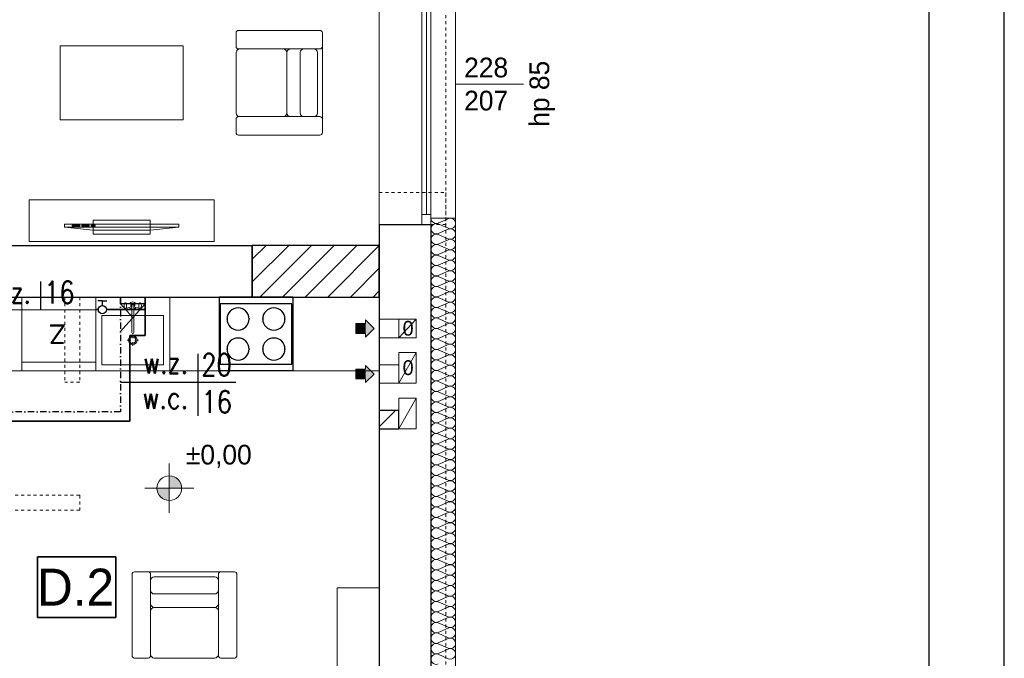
# Model space of a CAD drawing. Extents: x -220312 to -8310, y -91840 to 81907.
# Tile 52 of 128: x -166760 to -158770, y -6879 to -1693. Entities that reach past the tile are written whole.
import ezdxf

# ---------------------------------------------------------------- set-up
doc = ezdxf.new("R2010")
doc.units = 0
doc.header["$MEASUREMENT"] = 0
doc.set_wipeout_variables(frame=1)
doc.linetypes.add('DASHDOT', pattern=[1, 0.5, -0.25, 0, -0.25])
doc.linetypes.add('Hidden Line', pattern=[50, 25, -25])
for name, color, linetype in [('#armatura', 7, 'Continuous'), ('#kan_san-op', 34, 'Continuous'), ('BATERIA', 3, 'Continuous'), ('srednice', 3, 'Continuous')]:
    doc.layers.add(name, color=color, linetype=linetype)
for name, color, linetype, lineweight in [('#ks', 34, 'Continuous', 30), ('Arch kominy_Nr_Pióra__1', 7, 'Continuous', 25), ('Arch kominy_Nr_Pióra__10', 134, 'Continuous', 18), ('Arch kominy_Nr_Pióra__21', 7, 'Continuous', 9), ('Arch opisy_Nr_Pióra__21', 7, 'Continuous', 9), ('Arch wyburzenia_Nr_Pióra__46', 5, 'Continuous', 13), ('Arch wykończenie_Nr_Pióra__46', 5, 'Continuous', 13), ('Arch wyposazenie_Nr_Pióra__100', 2, 'Continuous', 25), ('Arch ściany nośne_Nr_Pióra__21', 7, 'Continuous', 9), ('Arch ściany nośne_Nr_Pióra__27', 7, 'Continuous', 30), ('INWENT RZĘDNE_Nr_Pióra__21', 7, 'Continuous', 9), ('INWENT.ŚCIANY_Nr_Pióra__1', 7, 'Continuous', 25), ('INWENT.ŚCIANY_Nr_Pióra__101', 8, 'Continuous', 13), ('IS_Ciepła_woda', 1, 'DASHDOT', 30), ('Istniejące kominy_Nr_Pióra__5', 7, 'Continuous', 13), ('PODKŁAD', 252, 'Continuous', 35), ('RAMKA', 255, 'Continuous', 35), ('woda zimna', 5, 'Continuous', 35)]:
    doc.layers.add(name, color=color, linetype=linetype, lineweight=lineweight)
for name, color, linetype, lineweight, true_color in [('Arch ocieplenie_Nr_Pióra__22', 7, 'Continuous', 9, 0x7f7f7f), ('Arch okna_Nr_Pióra__4', 7, 'Continuous', 9, 0x029e21), ('Arch wyposarzenie_Nr_Pióra__9', 7, 'Continuous', 13, 0x3dad99), ('Arch wyposazenie_Nr_Pióra__9', 7, 'Continuous', 13, 0x3dad99)]:
    doc.layers.add(name, color=color, linetype=linetype, lineweight=lineweight, true_color=true_color)
doc.styles.add('GENERATED_STYLE_2', font='txt')
doc.styles.add('GENERATED_STYLE_4', font='txt')
doc.styles.add('GENERATED_STYLE_6', font='txt')
doc.styles.add('ROMANS', font='romans.shx', dxfattribs={"width": 0.85, "height": 0.11})
pattern_1 = [(45, (0, 0), (-91.92388, 91.92388), [])]

# ---------------------------------------------------------------- blocks, each defined once
blk = doc.blocks.new('parter')
at = {"layer": 'Arch ściany nośne_Nr_Pióra__21', "linetype": 'Continuous'}
h = blk.add_hatch(dxfattribs=at)
h.set_pattern_fill('Common_Brick', color=252, style=0, pattern_type=2)
h.set_pattern_definition(pattern_1)
h.paths.add_polyline_path([(-164872.4, -3945.1), (-163842.4, -3945.1), (-163842.4, -3525.1), (-164872.4, -3525.1)], flags=0)
h = blk.add_hatch(dxfattribs=at)
h.set_pattern_fill('Common_Brick', color=252, style=0, pattern_type=2)
h.set_pattern_definition(pattern_1)
h.paths.add_polyline_path([(-163682.4, -5015.1), (-163682.4, -4865.1), (-163842.4, -4865.1), (-163842.4, -5015.1)], flags=0)
at = {"layer": 'INWENT RZĘDNE_Nr_Pióra__21', "linetype": 'Continuous'}
for points in [[(-165545.5, -5497), (-165445.5, -5497), (-165453.1, -5458.7), (-165474.8, -5426.2), (-165507.2, -5404.6), (-165545.5, -5397)], [(-165545.5, -5497), (-165645.5, -5497), (-165637.9, -5535.2), (-165616.2, -5567.7), (-165583.8, -5589.3), (-165545.5, -5597)]]:
    blk.add_hatch(color=252, dxfattribs=at).paths.add_polyline_path(points, flags=0)
at = {"color": 252}
for p, q in [((-166614.8, -6547.6), (-166614.8, -6053.5)), ((-166614.8, -6053.5), (-165979.5, -6053.5)), ((-165979.5, -6053.5), (-165979.5, -6547.6)), ((-165979.5, -6547.6), (-166614.8, -6547.6))]:
    blk.add_line(p, q, dxfattribs=at)
at = {"layer": 'Arch kominy_Nr_Pióra__1', "color": 252, "linetype": 'Continuous'}
for points in [[(-163952.4, -4270.1), (-163952.4, -4130.1), (-163882.4, -4200.1)], [(-163952.4, -4240.1), (-164032.4, -4160.1), (-163952.4, -4160.1)], [(-164032.4, -4240.1), (-164032.4, -4160.1), (-163952.4, -4240.1)], [(-163952.4, -4610.1), (-164032.4, -4530.1), (-163952.4, -4530.1)], [(-164032.4, -4610.1), (-164032.4, -4530.1), (-163952.4, -4610.1)], [(-163952.4, -4640.1), (-163952.4, -4500.1), (-163882.4, -4570.1)]]:
    blk.add_solid(points, dxfattribs=at)
at = {"layer": 'Arch kominy_Nr_Pióra__21', "color": 252, "linetype": 'Continuous'}
for p, q in [((-163952.4, -4130.1), (-163882.4, -4200.1)), ((-163952.4, -4160.1), (-163952.4, -4130.1)), ((-163682.4, -4125.1), (-163842.4, -4125.1)), ((-163842.4, -4125.1), (-163842.4, -4275.1)), ((-164032.4, -4160.1), (-163952.4, -4160.1)), ((-164032.4, -4160.1), (-164032.4, -4240.1)), ((-163882.4, -4200.1), (-163952.4, -4270.1)), ((-164032.4, -4240.1), (-163952.4, -4240.1)), ((-163952.4, -4240.1), (-163952.4, -4270.1)), ((-163682.4, -4275.1), (-163842.4, -4275.1)), ((-164032.4, -4530.1), (-163952.4, -4530.1)), ((-164032.4, -4530.1), (-164032.4, -4610.1)), ((-163952.4, -4500.1), (-163882.4, -4570.1)), ((-163952.4, -4530.1), (-163952.4, -4500.1)), ((-163682.4, -4495.1), (-163842.4, -4495.1)), ((-163842.4, -4495.1), (-163842.4, -4645.1)), ((-164032.4, -4610.1), (-163952.4, -4610.1)), ((-163882.4, -4570.1), (-163952.4, -4640.1)), ((-163952.4, -4610.1), (-163952.4, -4640.1)), ((-163682.4, -4645.1), (-163842.4, -4645.1))]:
    blk.add_line(p, q, dxfattribs=at)
at = {"layer": 'Arch ocieplenie_Nr_Pióra__22', "color": 252, "linetype": 'Continuous'}
for p, q in [((-163282, -3308.7), (-163362.8, -3344.2)), ((-163362.8, -3351.3), (-163282, -3386.8)), ((-163282, -3394), (-163362.8, -3429.4)), ((-163362.8, -3436.6), (-163282, -3472)), ((-163282, -3479.2), (-163362.8, -3514.7)), ((-163362.8, -3521.8), (-163282, -3557.3)), ((-163282, -3564.4), (-163362.8, -3599.9)), ((-163362.8, -3607.1), (-163282, -3642.5)), ((-163282, -3649.7), (-163362.8, -3685.1)), ((-163362.8, -3692.3), (-163282, -3727.8)), ((-163282, -3734.9), (-163362.8, -3770.4)), ((-163362.8, -3777.5), (-163282, -3813)), ((-163282, -3820.2), (-163362.8, -3855.6)), ((-163362.8, -3862.8), (-163282, -3898.2)), ((-163282, -3905.4), (-163362.8, -3940.9)), ((-163362.8, -3948), (-163282, -3983.5)), ((-163282, -3990.6), (-163362.8, -4026.1)), ((-163362.8, -4033.3), (-163282, -4068.7)), ((-163282, -4075.9), (-163362.8, -4111.3)), ((-163362.8, -4118.5), (-163282, -4153.9)), ((-163282, -4161.1), (-163362.8, -4196.6)), ((-163362.8, -4203.7), (-163282, -4239.2)), ((-163282, -4246.3), (-163362.8, -4281.8)), ((-163362.8, -4289), (-163282, -4324.4)), ((-163282, -4331.6), (-163362.8, -4367)), ((-163362.8, -4374.2), (-163282, -4409.7)), ((-163282, -4416.8), (-163362.8, -4452.3)), ((-163362.8, -4459.4), (-163282, -4494.9)), ((-163282, -4502.1), (-163362.8, -4537.5)), ((-163362.8, -4544.7), (-163282, -4580.1)), ((-163282, -4587.3), (-163362.8, -4622.8)), ((-163362.8, -4629.9), (-163282, -4665.4)), ((-163282, -4672.5), (-163362.8, -4708)), ((-163362.8, -4715.2), (-163282, -4750.6)), ((-163282, -4757.8), (-163362.8, -4793.2)), ((-163362.8, -4800.4), (-163282, -4835.9)), ((-163282, -4843), (-163362.8, -4878.5)), ((-163362.8, -4885.6), (-163282, -4921.1)), ((-163282, -4928.3), (-163362.8, -4963.7)), ((-163362.8, -4970.9), (-163282, -5006.3)), ((-163282, -5013.5), (-163362.8, -5048.9)), ((-163362.8, -5056.1), (-163282, -5091.6)), ((-163282, -5098.7), (-163362.8, -5134.2)), ((-163362.8, -5141.3), (-163282, -5176.8)), ((-163282, -5184), (-163362.8, -5219.4)), ((-163362.8, -5226.6), (-163282, -5262)), ((-163282, -5269.2), (-163362.8, -5304.7)), ((-163362.8, -5311.8), (-163282, -5347.3)), ((-163282, -5354.4), (-163362.8, -5389.9)), ((-163362.8, -5397.1), (-163282, -5432.5)), ((-163282, -5439.7), (-163362.8, -5475.1)), ((-163362.8, -5482.3), (-163282, -5517.8)), ((-163282, -5524.9), (-163362.8, -5560.4)), ((-163362.8, -5567.5), (-163282, -5603)), ((-163282, -5610.2), (-163362.8, -5645.6)), ((-163362.8, -5652.8), (-163282, -5688.2)), ((-163282, -5695.4), (-163362.8, -5730.9)), ((-163362.8, -5738), (-163282, -5773.5)), ((-163282, -5780.6), (-163362.8, -5816.1)), ((-163362.8, -5823.3), (-163282, -5858.7)), ((-163282, -5865.9), (-163362.8, -5901.3)), ((-163362.8, -5908.5), (-163282, -5943.9)), ((-163282, -5951.1), (-163362.8, -5986.6)), ((-163362.8, -5993.7), (-163282, -6029.2)), ((-163282, -6036.3), (-163362.8, -6071.8)), ((-163362.8, -6079), (-163282, -6114.4)), ((-163282, -6121.6), (-163362.8, -6157)), ((-163362.8, -6164.2), (-163282, -6199.7)), ((-163282, -6206.8), (-163362.8, -6242.3)), ((-163362.8, -6249.4), (-163282, -6284.9)), ((-163282, -6292.1), (-163362.8, -6327.5)), ((-163362.8, -6334.7), (-163282, -6370.1)), ((-163282, -6377.3), (-163362.8, -6412.8)), ((-163362.8, -6419.9), (-163282, -6455.4)), ((-163282, -6462.5), (-163362.8, -6498)), ((-163362.8, -6505.2), (-163282, -6540.6)), ((-163282, -6547.8), (-163362.8, -6583.2)), ((-163362.8, -6590.4), (-163282, -6625.9)), ((-163282, -6633), (-163362.8, -6668.5)), ((-163362.8, -6675.6), (-163282, -6711.1)), ((-163282, -6718.3), (-163362.8, -6753.7)), ((-163362.8, -6760.9), (-163282, -6796.3)), ((-163282, -6803.5), (-163362.8, -6838.9)), ((-163362.8, -6846.1), (-163282, -6881.6))]:
    blk.add_line(p, q, dxfattribs=at)
for centre, start_param, end_param in [((-163379.8, -3390.4), 2.7288, 6.695979), ((-163379.8, -3305.1), 4.712389, 6.695979), ((-163264.9, -3347.8), 5.870392, 9.837571), ((-163379.8, -3475.6), 2.7288, 6.695979), ((-163264.9, -3433), 5.870392, 9.837571), ((-163379.8, -3560.9), 2.7288, 6.695979), ((-163264.9, -3518.2), 5.870392, 9.837571), ((-163264.9, -3603.5), 5.870392, 9.837571), ((-163379.8, -3646.1), 2.7288, 6.695979), ((-163264.9, -3688.7), 5.870392, 9.837571), ((-163379.8, -3731.3), 2.7288, 6.695979), ((-163264.9, -3774), 5.870392, 9.837571), ((-163379.8, -3816.6), 2.7288, 6.695979), ((-163264.9, -3859.2), 5.870392, 9.837571), ((-163379.8, -3901.8), 2.7288, 6.695979), ((-163264.9, -3944.4), 5.870392, 9.837571), ((-163379.8, -3987.1), 2.7288, 6.695979), ((-163264.9, -4029.7), 5.870392, 9.837571), ((-163379.8, -4072.3), 2.7288, 6.695979), ((-163264.9, -4114.9), 5.870392, 9.837571), ((-163379.8, -4157.5), 2.7288, 6.695979), ((-163264.9, -4200.1), 5.870392, 9.837571), ((-163379.8, -4242.8), 2.7288, 6.695979), ((-163379.8, -4328), 2.7288, 6.695979), ((-163264.9, -4285.4), 5.870392, 9.837571), ((-163379.8, -4413.2), 2.7288, 6.695979), ((-163264.9, -4370.6), 5.870392, 9.837571), ((-163379.8, -4498.5), 2.7288, 6.695979), ((-163264.9, -4455.9), 5.870392, 9.837571), ((-163379.8, -4583.7), 2.7288, 6.695979), ((-163264.9, -4541.1), 5.870392, 9.837571), ((-163379.8, -4669), 2.7288, 6.695979), ((-163264.9, -4626.3), 5.870392, 9.837571), ((-163379.8, -4754.2), 2.7288, 6.695979), ((-163264.9, -4711.6), 5.870392, 9.837571), ((-163379.8, -4839.4), 2.7288, 6.695979), ((-163264.9, -4796.8), 5.870392, 9.837571), ((-163264.9, -4882.1), 5.870392, 9.837571), ((-163379.8, -4924.7), 2.7288, 6.695979), ((-163264.9, -4967.3), 5.870392, 9.837571), ((-163379.8, -5009.9), 2.7288, 6.695979), ((-163264.9, -5052.5), 5.870392, 9.837571), ((-163379.8, -5095.1), 2.7288, 6.695979), ((-163264.9, -5137.8), 5.870392, 9.837571), ((-163379.8, -5180.4), 2.7288, 6.695979), ((-163264.9, -5223), 5.870392, 9.837571), ((-163379.8, -5265.6), 2.7288, 6.695979), ((-163264.9, -5308.2), 5.870392, 9.837571), ((-163379.8, -5350.9), 2.7288, 6.695979), ((-163264.9, -5393.5), 5.870392, 9.837571), ((-163379.8, -5436.1), 2.7288, 6.695979), ((-163264.9, -5478.7), 5.870392, 9.837571), ((-163379.8, -5521.3), 2.7288, 6.695979), ((-163379.8, -5606.6), 2.7288, 6.695979), ((-163264.9, -5564), 5.870392, 9.837571), ((-163379.8, -5691.8), 2.7288, 6.695979), ((-163264.9, -5649.2), 5.870392, 9.837571), ((-163379.8, -5777.1), 2.7288, 6.695979), ((-163264.9, -5734.4), 5.870392, 9.837571), ((-163379.8, -5862.3), 2.7288, 6.695979), ((-163264.9, -5819.7), 5.870392, 9.837571), ((-163379.8, -5947.5), 2.7288, 6.695979), ((-163264.9, -5904.9), 5.870392, 9.837571), ((-163379.8, -6032.8), 2.7288, 6.695979), ((-163264.9, -5990.1), 5.870392, 9.837571), ((-163379.8, -6118), 2.7288, 6.695979), ((-163264.9, -6075.4), 5.870392, 9.837571), ((-163264.9, -6160.6), 5.870392, 9.837571), ((-163379.8, -6203.2), 2.7288, 6.695979), ((-163264.9, -6245.9), 5.870392, 9.837571), ((-163379.8, -6288.5), 2.7288, 6.695979), ((-163264.9, -6331.1), 5.870392, 9.837571), ((-163379.8, -6373.7), 2.7288, 6.695979), ((-163264.9, -6416.3), 5.870392, 9.837571), ((-163379.8, -6459), 2.7288, 6.695979), ((-163264.9, -6501.6), 5.870392, 9.837571), ((-163379.8, -6544.2), 2.7288, 6.695979), ((-163264.9, -6586.8), 5.870392, 9.837571), ((-163379.8, -6629.4), 2.7288, 6.695979), ((-163264.9, -6672.1), 5.870392, 9.837571), ((-163379.8, -6714.7), 2.7288, 6.695979), ((-163264.9, -6757.3), 5.870392, 9.837571), ((-163379.8, -6799.9), 2.7288, 6.695979), ((-163379.8, -6885.1), 2.7288, 6.695979), ((-163264.9, -6842.5), 5.870392, 9.837571)]:
    blk.add_ellipse(centre, major_axis=(0, -42.6), ratio=0.998042, start_param=start_param, end_param=end_param, dxfattribs=at)
at = {"layer": 'Arch okna_Nr_Pióra__4', "color": 252, "linetype": 'Continuous'}
for p, q in [((-163842.4, -1075.1), (-163842.4, -3355.1)), ((-163497.4, -1075.1), (-163497.4, -3355.1)), ((-163422.4, -1075.1), (-163422.4, -3355.1)), ((-163459.9, -1155.1), (-163459.9, -3275.1)), ((-163222.4, -1125.1), (-163222.4, -3305.1)), ((-163222.4, -2215.1), (-162672.4, -2215.1)), ((-163497.4, -3275.1), (-163422.4, -3275.1))]:
    blk.add_line(p, q, dxfattribs=at)
at = {"layer": 'Arch opisy_Nr_Pióra__21', "color": 252, "linetype": 'Continuous'}
for p, q in [((-166614.8, -6547.6), (-166614.8, -6053.5)), ((-166614.8, -6053.5), (-165979.5, -6053.5)), ((-165979.5, -6053.5), (-165979.5, -6547.6)), ((-165979.5, -6547.6), (-166614.8, -6547.6))]:
    blk.add_line(p, q, dxfattribs=at)
at = {"layer": 'Arch wyburzenia_Nr_Pióra__46', "color": 252, "linetype": 'Continuous'}
blk.add_line((-163422.4, -3305.1), (-163222.4, -3305.1), dxfattribs=at)
at = {"layer": 'Arch wykończenie_Nr_Pióra__46', "color": 252, "linetype": 'Continuous'}
blk.add_line((-163222.4, -3305.1), (-163222.4, -10515.1), dxfattribs=at)
at = {"layer": 'Arch wyposarzenie_Nr_Pióra__9', "color": 252, "linetype": 'Continuous'}
for p, q in [((-165902.8, -3992.6), (-165907.9, -3996.4)), ((-165900, -3991.1), (-165902.8, -3992.6)), ((-165862.5, -4003.1), (-165900, -3991.1)), ((-165897.2, -3992.6), (-165900, -3991.1)), ((-165894.7, -3996.8), (-165897.2, -3992.6)), ((-165822.3, -4003.1), (-165784.8, -3991.1)), ((-165787.6, -3992.6), (-165790.1, -3996.8)), ((-165784.8, -3991.1), (-165787.6, -3992.6)), ((-165782, -3992.6), (-165784.8, -3991.1)), ((-165782, -3992.6), (-165776.8, -3996.4)), ((-165911.5, -4005.1), (-165912.3, -4011.7)), ((-165912.3, -4011.7), (-165912.3, -4018.6)), ((-165912.3, -4018.6), (-165911.5, -4025.1)), ((-165910, -3999.8), (-165911.5, -4005.1)), ((-165911.5, -4025.1), (-165910, -4030.5)), ((-165907.9, -3996.4), (-165910, -3999.8)), ((-165910, -4030.5), (-165907.9, -4033.9)), ((-165902.8, -4037.7), (-165907.9, -4033.9)), ((-165902.8, -4037.7), (-165900, -4039.1)), ((-165862.5, -4027.2), (-165900, -4039.1)), ((-165900, -4039.1), (-165897.2, -4037.7)), ((-165897.2, -4037.7), (-165894.7, -4033.5)), ((-165892.9, -4003.1), (-165894.7, -3996.8)), ((-165894.7, -4033.5), (-165892.9, -4027.1)), ((-165891.9, -4011), (-165892.9, -4003.1)), ((-165892.9, -4027.1), (-165891.9, -4019.3)), ((-165891.9, -4019.3), (-165891.9, -4011)), ((-165850.3, -4013.8), (-165850.3, -4234)), ((-165834.5, -4234), (-165834.5, -4013.8)), ((-165822.3, -4027.2), (-165784.8, -4039.1)), ((-165791.9, -4003.1), (-165792.9, -4011)), ((-165792.9, -4011), (-165792.9, -4019.3)), ((-165792.9, -4019.3), (-165791.9, -4027.1)), ((-165790.1, -3996.8), (-165791.9, -4003.1)), ((-165791.9, -4027.1), (-165790.1, -4033.5)), ((-165790.1, -4033.5), (-165787.6, -4037.7)), ((-165787.6, -4037.7), (-165784.8, -4039.1)), ((-165784.8, -4039.1), (-165782, -4037.7)), ((-165782, -4037.7), (-165776.8, -4033.9)), ((-165774.8, -3999.8), (-165776.8, -3996.4)), ((-165776.8, -4033.9), (-165774.8, -4030.5)), ((-165773.2, -4005.1), (-165774.8, -3999.8)), ((-165774.8, -4030.5), (-165773.2, -4025.1)), ((-165772.4, -4011.7), (-165773.2, -4005.1)), ((-165773.2, -4025.1), (-165772.4, -4018.6)), ((-165772.4, -4018.6), (-165772.4, -4011.7)), ((-165859.1, -4295.1), (-165887.9, -4295.1)), ((-165842.4, -4278.5), (-165842.4, -4249.7)), ((-165842.4, -4340.6), (-165842.4, -4311.8)), ((-165796.9, -4295.1), (-165825.7, -4295.1))]:
    blk.add_line(p, q, dxfattribs=at)
for radius in [35, 25]:
    blk.add_circle((-165842.4, -4295.1), radius, dxfattribs=at)
for centre, radius, start, end in [((-165842.4, -4015.1), 30, 27.97653, 152.02347), ((-165842.4, -4015.1), 30, 207.97653, 254.77469), ((-165842.4, -4015.1), 16.8, 298.05488, 241.94512), ((-165842.4, -4015.1), 8, 10, 170), ((-165842.4, -4015.1), 30, 285.22531, 332.02347), ((-165842.4, -4234), 7.88, 180, 0)]:
    blk.add_arc(centre, radius, start, end, dxfattribs=at)
at = {"layer": 'Arch wyposazenie_Nr_Pióra__100', "color": 252, "linetype": 'Continuous'}
for p, q in [((-165142.4, -3945.1), (-165142.4, -4545.1)), ((-164542.4, -3945.1), (-165142.4, -3945.1)), ((-164542.4, -3945.1), (-164542.4, -4545.1)), ((-165132.4, -4000.1), (-165132.4, -4490.1)), ((-164552.4, -4000.1), (-165132.4, -4000.1)), ((-164552.4, -4490.1), (-164552.4, -4000.1)), ((-164542.4, -4545.1), (-165142.4, -4545.1)), ((-165132.4, -4490.1), (-164552.4, -4490.1))]:
    blk.add_line(p, q, dxfattribs=at)
for centre, start, end in [((-164987.4, -4122.6), 0, 180), ((-164697.4, -4122.6), 0, 180), ((-164987.4, -4122.6), 180, 0), ((-164697.4, -4122.6), 180, 0), ((-164987.4, -4367.6), 0, 180), ((-164697.4, -4367.6), 0, 180), ((-164987.4, -4367.6), 180, 0), ((-164697.4, -4367.6), 180, 0)]:
    blk.add_arc(centre, 90, start, end, dxfattribs=at)
for p in [(-165077.4, -4122.6), (-164897.4, -4122.6), (-164787.4, -4122.6), (-164607.4, -4122.6), (-165077.4, -4367.6), (-164897.4, -4367.6), (-164787.4, -4367.6), (-164607.4, -4367.6)]:
    blk.add_point(p, dxfattribs=at)
at = {"layer": 'Arch wyposazenie_Nr_Pióra__9', "color": 252, "linetype": 'Continuous'}
for p, q in [((-165003.6, -1910.1), (-165003.6, -1800.1)), ((-164983.6, -1780.1), (-164323.6, -1780.1)), ((-164303.6, -1800.1), (-164303.6, -1910.1)), ((-166432.4, -1905.1), (-166432.4, -2505.1)), ((-165432.4, -1905.1), (-166432.4, -1905.1)), ((-165432.4, -2505.1), (-165432.4, -1905.1)), ((-164303.6, -1910.1), (-164303.6, -2500.1)), ((-165003.6, -2450.1), (-165003.6, -1960.1)), ((-164323.6, -1930.1), (-164983.6, -1930.1)), ((-164973.6, -1930.1), (-164622.2, -1930.1)), ((-164592.2, -1960.1), (-164592.2, -2450.1)), ((-164592.2, -1960.1), (-164592.2, -2450.1)), ((-164373.6, -1930.1), (-164562.2, -1930.1)), ((-164483.6, -1960.1), (-164483.6, -2450.1)), ((-164343.6, -2450.1), (-164343.6, -1960.1)), ((-166432.4, -2505.1), (-165432.4, -2505.1)), ((-165003.6, -2500.1), (-165003.6, -2610.1)), ((-164973.6, -2480.1), (-164622.2, -2480.1)), ((-164622.2, -2480.1), (-164973.6, -2480.1)), ((-164562.2, -2480.1), (-164622.2, -2480.1)), ((-164562.2, -2480.1), (-164622.2, -2480.1)), ((-164562.2, -2480.1), (-164373.6, -2480.1)), ((-164373.6, -2480.1), (-164562.2, -2480.1)), ((-164323.6, -2480.1), (-164373.6, -2480.1)), ((-164303.6, -2610.1), (-164303.6, -2500.1)), ((-164983.6, -2630.1), (-164323.6, -2630.1)), ((-166682.4, -3495.1), (-166682.4, -3155.1)), ((-166682.4, -3155.1), (-165182.4, -3155.1)), ((-165182.4, -3155.1), (-165182.4, -3495.1)), ((-165469.6, -3352.3), (-166395.1, -3352.3)), ((-166395.1, -3352.3), (-166395.1, -3377.3)), ((-166163.8, -3319.5), (-166163.8, -3435.1)), ((-165701, -3319.5), (-166163.8, -3319.5)), ((-165701, -3435.1), (-165701, -3319.5)), ((-165469.6, -3377.3), (-165469.6, -3352.3)), ((-166395.1, -3377.3), (-166163.8, -3402.3)), ((-165469.6, -3377.3), (-166395.1, -3377.3)), ((-166333.4, -3362.3), (-166271.7, -3362.3)), ((-166333.4, -3368.6), (-166333.4, -3362.3)), ((-166271.7, -3368.6), (-166333.4, -3368.6)), ((-166271.7, -3362.3), (-166271.7, -3368.6)), ((-166256.3, -3362.3), (-166194.6, -3362.3)), ((-166256.3, -3368.6), (-166256.3, -3362.3)), ((-166194.6, -3368.6), (-166256.3, -3368.6)), ((-166194.6, -3362.3), (-166194.6, -3368.6)), ((-166179.2, -3368.6), (-166179.2, -3362.3)), ((-166179.2, -3362.3), (-166148.3, -3362.3)), ((-166148.3, -3368.6), (-166179.2, -3368.6)), ((-166163.8, -3402.3), (-165701, -3402.3)), ((-166163.8, -3435.1), (-165701, -3435.1)), ((-166148.3, -3362.3), (-166148.3, -3368.6)), ((-165701, -3402.3), (-165469.6, -3377.3)), ((-165182.4, -3495.1), (-166682.4, -3495.1)), ((-166742.4, -4545.1), (-166742.4, -3945.1)), ((-166742.4, -3945.1), (-166142.4, -3945.1)), ((-166142.4, -4545.1), (-166142.4, -3945.1)), ((-166142.4, -3945.1), (-166142.4, -4545.1)), ((-166142.4, -3945.1), (-165542.4, -3945.1)), ((-165542.4, -4545.1), (-165542.4, -3945.1)), ((-166142.4, -3995.1), (-166142.4, -4495.1)), ((-166092.4, -4095.1), (-165592.4, -4095.1)), ((-166092.4, -4495.1), (-166092.4, -4095.1)), ((-165592.4, -4095.1), (-165592.4, -4495.1)), ((-167742.4, -4545.1), (-163842.4, -4545.1)), ((-166142.4, -4475.1), (-166742.4, -4475.1)), ((-166142.4, -4545.1), (-166742.4, -4545.1)), ((-166142.4, -4545.1), (-165542.4, -4545.1)), ((-165592.4, -4495.1), (-166092.4, -4495.1)), ((-165847.4, -6856.3), (-165847.4, -6196.3)), ((-165827.4, -6176.3), (-165717.4, -6176.3)), ((-165717.4, -6176.3), (-165127.4, -6176.3)), ((-165697.4, -6196.3), (-165697.4, -6856.3)), ((-165177.4, -6216.3), (-165667.4, -6216.3)), ((-165147.4, -6196.3), (-165147.4, -6246.3)), ((-165017.4, -6176.3), (-165127.4, -6176.3)), ((-164997.4, -6856.3), (-164997.4, -6196.3)), ((-165697.4, -6246.3), (-165697.4, -6435)), ((-165147.4, -6435), (-165147.4, -6246.3)), ((-165147.4, -6246.3), (-165147.4, -6435)), ((-164182.4, -9305.1), (-164182.4, -6305.1)), ((-164182.4, -6305.1), (-163842.4, -6305.1)), ((-163842.4, -6305.1), (-163842.4, -9305.1)), ((-165667.4, -6356.3), (-165177.4, -6356.3)), ((-165667.4, -6465), (-165177.4, -6465)), ((-165667.4, -6465), (-165177.4, -6465)), ((-165147.4, -6435), (-165147.4, -6495)), ((-165147.4, -6435), (-165147.4, -6495)), ((-165697.4, -6846.3), (-165697.4, -6495)), ((-165147.4, -6846.3), (-165147.4, -6495)), ((-165147.4, -6495), (-165147.4, -6846.3)), ((-165717.4, -6876.3), (-165827.4, -6876.3)), ((-165177.4, -6876.3), (-165667.4, -6876.3)), ((-165127.4, -6876.3), (-165017.4, -6876.3))]:
    blk.add_line(p, q, dxfattribs=at)
for centre, radius, start, end in [((-164983.6, -1800.1), 20, 90, 180), ((-164323.6, -1800.1), 20, 0, 90), ((-164983.6, -1910.1), 20, 180, 270), ((-164323.6, -1910.1), 20, 270, 0), ((-164973.6, -1960.1), 30, 90, 180), ((-164622.2, -1960.1), 30, 0, 90), ((-164562.2, -1960.1), 30, 90, 180), ((-164453.6, -1960.1), 30, 90, 180), ((-164373.6, -1960.1), 30, 0, 90), ((-164973.6, -2450.1), 30, 180, 270), ((-164622.2, -2450.1), 30, 270, 0), ((-164562.2, -2450.1), 30, 180, 270), ((-164453.6, -2450.1), 30, 180, 270), ((-164373.6, -2450.1), 30, 270, 0), ((-164983.6, -2500.1), 20, 90, 180), ((-164323.6, -2500.1), 20, 0, 90), ((-164983.6, -2610.1), 20, 180, 270), ((-164323.6, -2610.1), 20, 270, 0), ((-165827.4, -6196.3), 20, 90, 180), ((-165717.4, -6196.3), 20, 0, 90), ((-165667.4, -6246.3), 30, 90, 180), ((-165177.4, -6246.3), 30, 0, 90), ((-165127.4, -6196.3), 20, 90, 180), ((-165017.4, -6196.3), 20, 0, 90), ((-165667.4, -6326.3), 30, 180, 270), ((-165177.4, -6326.3), 30, 270, 0), ((-165667.4, -6435), 30, 180, 270), ((-165667.4, -6495), 30, 90, 180), ((-165177.4, -6435), 30, 270, 0), ((-165177.4, -6495), 30, 0, 90), ((-165827.4, -6856.3), 20, 180, 270), ((-165717.4, -6856.3), 20, 270, 0), ((-165667.4, -6846.3), 30, 180, 270), ((-165177.4, -6846.3), 30, 270, 0), ((-165127.4, -6856.3), 20, 180, 270), ((-165017.4, -6856.3), 20, 270, 0)]:
    blk.add_arc(centre, radius, start, end, dxfattribs=at)
at = {"layer": 'Arch ściany nośne_Nr_Pióra__27', "color": 252, "linetype": 'Continuous'}
for p, q in [((-164872.4, -3525.1), (-164872.4, -3945.1)), ((-163842.4, -3525.1), (-164872.4, -3525.1)), ((-163842.4, -3945.1), (-163842.4, -3525.1)), ((-164872.4, -3945.1), (-163842.4, -3945.1)), ((-163842.4, -4865.1), (-163842.4, -5015.1)), ((-163682.4, -4865.1), (-163842.4, -4865.1)), ((-163682.4, -5015.1), (-163682.4, -4865.1)), ((-163842.4, -5015.1), (-163682.4, -5015.1))]:
    blk.add_line(p, q, dxfattribs=at)
at = {"layer": 'INWENT RZĘDNE_Nr_Pióra__21', "color": 252, "linetype": 'Continuous'}
for p, q in [((-165545.5, -5697), (-165545.5, -5297)), ((-165745.5, -5497), (-165345.5, -5497))]:
    blk.add_line(p, q, dxfattribs=at)
blk.add_circle((-165545.5, -5497), 100, dxfattribs=at)
at = {"layer": 'INWENT.ŚCIANY_Nr_Pióra__1', "color": 252, "linetype": 'Continuous'}
for p, q in [((-163842.4, -3355.1), (-163842.4, -3545.1)), ((-163842.4, -3355.1), (-163422.4, -3355.1)), ((-163422.4, -3355.1), (-163422.4, -10015.1)), ((-170792.4, -3525.1), (-164872.4, -3525.1)), ((-164872.4, -3945.1), (-164872.4, -3525.1)), ((-163842.4, -3545.1), (-163842.4, -3945.1)), ((-170792.4, -3945.1), (-164872.4, -3945.1)), ((-163842.4, -3945.1), (-163842.4, -9595.1))]:
    blk.add_line(p, q, dxfattribs=at)
at = {"layer": 'INWENT.ŚCIANY_Nr_Pióra__101', "color": 252, "linetype": 'Hidden Line'}
for p, q in [((-163302.4, 2644.9), (-163302.4, -10015.1)), ((-163842.4, -3095.1), (-163302.4, -3095.1)), ((-163842.4, -3095.1), (-163842.4, -3355.1)), ((-163302.4, -3095.1), (-163302.4, -3355.1)), ((-163302.4, -3355.1), (-163422.4, -3355.1)), ((-166392.4, -3945.1), (-166392.4, -4635.1)), ((-166272.4, -3945.1), (-166272.4, -4635.1)), ((-166272.4, -4635.1), (-166392.4, -4635.1)), ((-166272.4, -5555.1), (-168142.4, -5555.1)), ((-166272.4, -5555.1), (-166272.4, -5675.1)), ((-166272.4, -5675.1), (-168142.4, -5675.1))]:
    blk.add_line(p, q, dxfattribs=at)
at = {"layer": 'Istniejące kominy_Nr_Pióra__5', "color": 252, "linetype": 'Continuous'}
for p, q in [((-163682.4, -4125.1), (-163842.4, -4125.1)), ((-163682.4, -4275.1), (-163682.4, -4125.1)), ((-163542.4, -4125.1), (-163682.4, -4125.1)), ((-163682.4, -4275.1), (-163542.4, -4125.1)), ((-163542.4, -4275.1), (-163542.4, -4125.1)), ((-163682.4, -4275.1), (-163842.4, -4275.1)), ((-163542.4, -4275.1), (-163682.4, -4275.1)), ((-163682.4, -4645.1), (-163542.4, -4395.1)), ((-163542.4, -4395.1), (-163682.4, -4395.1)), ((-163682.4, -4645.1), (-163682.4, -4395.1)), ((-163542.4, -4645.1), (-163542.4, -4395.1)), ((-163682.4, -4495.1), (-163842.4, -4495.1)), ((-163682.4, -4645.1), (-163842.4, -4645.1)), ((-163542.4, -4645.1), (-163682.4, -4645.1)), ((-163542.4, -4765.1), (-163682.4, -4765.1)), ((-163682.4, -5015.1), (-163542.4, -4765.1)), ((-163682.4, -5015.1), (-163682.4, -4765.1)), ((-163542.4, -5015.1), (-163542.4, -4765.1)), ((-163682.4, -4865.1), (-163842.4, -4865.1)), ((-163682.4, -5015.1), (-163842.4, -5015.1)), ((-163542.4, -5015.1), (-163682.4, -5015.1))]:
    blk.add_line(p, q, dxfattribs=at)
at = {"layer": 'Arch kominy_Nr_Pióra__10', "color": 252, "linetype": 'Continuous', "style": 'GENERATED_STYLE_6'}
for p in [(-163652.4, -4258.3), (-163652.4, -4578.3)]:
    blk.add_text('0', height=120, dxfattribs=at).set_placement(p)
at = {"layer": 'Arch okna_Nr_Pióra__4', "color": 252, "linetype": 'Continuous', "style": 'GENERATED_STYLE_6'}
for s, p in [('228', (-163153.1, -2161)), ('207', (-163153.1, -2429.7))]:
    blk.add_text(s, height=160, dxfattribs=at).set_placement(p)
blk.add_text('hp 85', height=160, rotation=90, dxfattribs=at).set_placement((-162463, -2561.8))
at = {"layer": 'Arch opisy_Nr_Pióra__21', "color": 252, "linetype": 'Continuous', "style": 'GENERATED_STYLE_4'}
blk.add_text('D.2', height=300, dxfattribs=at).set_placement((-166618.6, -6450.6))
at = {"layer": 'Arch wyposazenie_Nr_Pióra__9', "color": 252, "linetype": 'Continuous', "style": 'GENERATED_STYLE_6'}
blk.add_text('Z', height=160, rotation=180, dxfattribs=at).set_placement((-166389, -4166.9))
at = {"layer": 'INWENT RZĘDNE_Nr_Pióra__21', "color": 252, "insert": (-165410.8, -5334.3), "char_height": 160, "attachment_point": 7, "style": 'GENERATED_STYLE_2'}
blk.add_mtext('{±0,00}', dxfattribs=at)
blk = doc.blocks.new('123')
at = {"layer": 'BATERIA'}
for p, q in [((3328807.82, 5990842.9), (3328807.82, 5990847.57)), ((3328827.82, 5990842.9), (3328827.82, 5990847.57)), ((3328827.82, 5990842.9), (3328807.82, 5990820.42)), ((3328807.82, 5990842.9), (3328817.82, 5990831.66)), ((3328827.82, 5990842.9), (3328807.82, 5990842.9))]:
    blk.add_line(p, q, dxfattribs=at)
blk = doc.blocks.new('zawór')
at = {"layer": '#armatura', "color": 6}
for p, q in [((35456.52, -2395.35), (35452.78, -2395.35)), ((35456.52, -2399.32), (35456.52, -2395.35)), ((35456.52, -2395.35), (35460.27, -2395.35))]:
    blk.add_line(p, q, dxfattribs=at)
blk.add_circle((35456.52, -2402.6), 3.28, dxfattribs=at)
blk = doc.blocks.new('A$C382C6C0C')
at = {"layer": '#ks', "color": 7, "lineweight": -3}
for p, q in [((3951.49, -2909), (3951.49, 61)), ((3890.49, -2848), (3890.49, 0))]:
    blk.add_line(p, q, dxfattribs=at)
blk = doc.blocks.new('A$C689C700D')
at = {"layer": '#ks', "color": 1, "lineweight": 35, "xscale": 10, "yscale": 10, "zscale": 10}
blk.add_blockref('A$C382C6C0C', (-37652.8, 28364), dxfattribs=at)

msp = doc.modelspace()

# ---------------------------------------------------------------- linework, layer by layer
at = {"layer": 'IS_Ciepła_woda', "ltscale": 100}
for p, q in [((-165942.4, -3952.7), (-165942.4, -4876.3)), ((-165942.4, -4876.3), (-172329.5, -4876.3))]:
    msp.add_line(p, q, dxfattribs=at)
at = {"layer": 'srednice', "color": 7}
for p, q in [((-166590.4, -3817.6), (-166590.4, -4047.3)), ((-167032.8, -4047.6), (-166143.4, -4047.3)), ((-165315, -4405.4), (-165315, -4910.6)), ((-165942.4, -4635.1), (-165005.3, -4635.1))]:
    msp.add_line(p, q, dxfattribs=at)
at = {"layer": 'woda zimna', "color": 5}
for p, q in [((-165742.4, -3952.7), (-165742.4, -4256.5)), ((-166143.4, -4047.3), (-166121.4, -4047.3)), ((-166055.9, -4047.3), (-165742.4, -4047.3)), ((-165865.4, -4256.5), (-165742.4, -4256.5)), ((-165865.4, -4256.5), (-165865.4, -4953.4)), ((-165865.4, -4953.4), (-172406.6, -4953.4))]:
    msp.add_line(p, q, dxfattribs=at)

# ---------------------------------------------------------------- block references
at = {"layer": 'BATERIA', "xscale": 10, "yscale": 10, "zscale": 10, "rotation": 0.00840585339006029}
msp.add_blockref('123', (-33445231.1, -59917311.5), dxfattribs=at)
at = {"layer": 'PODKŁAD'}
msp.add_blockref('parter', (0, 0), dxfattribs=at)
at = {"layer": 'woda zimna', "color": 5, "linetype": 'Continuous', "xscale": 10, "yscale": 10, "zscale": 10, "rotation": 359.9999950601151}
msp.add_blockref('zawór', (-520653.9, 19978.7), dxfattribs=at)

# ---------------------------------------------------------------- texts
at = {"layer": 'srednice', "color": 3, "style": 'ROMANS', "width": 0.8}
for s, p in [('16', (-166561.2, -3996.6)), ('w.z.', (-167031.6, -3995.2)), ('w.z.', (-165756.3, -4566.3)), ('20', (-165285.9, -4584.5)), ('16', (-165284, -4885.2)), ('w.c.', (-165762.1, -4851.5))]:
    msp.add_text(s, height=180, dxfattribs=at).set_placement(p)

# ---------------------------------------------------------------- next in the draw order: wipeouts: each hides what was drawn before it
at = {"ltscale": 10}
msp.add_wipeout([(-200770.3, 11108.9), (-198285.2, 10498.9), (-198285.2, -17981.1), (-159380.3, -17981.1), (-158770.3, -18591.1), (-200770.3, -18591.1)], dxfattribs=at).dxf.layer = '#kan_san-op'

# ---------------------------------------------------------------- next in the draw order: block references
at = {"layer": 'RAMKA'}
msp.add_blockref('A$C689C700D', (-160632.3, -17865.1), dxfattribs=at)

doc.saveas('drawing.dxf')
